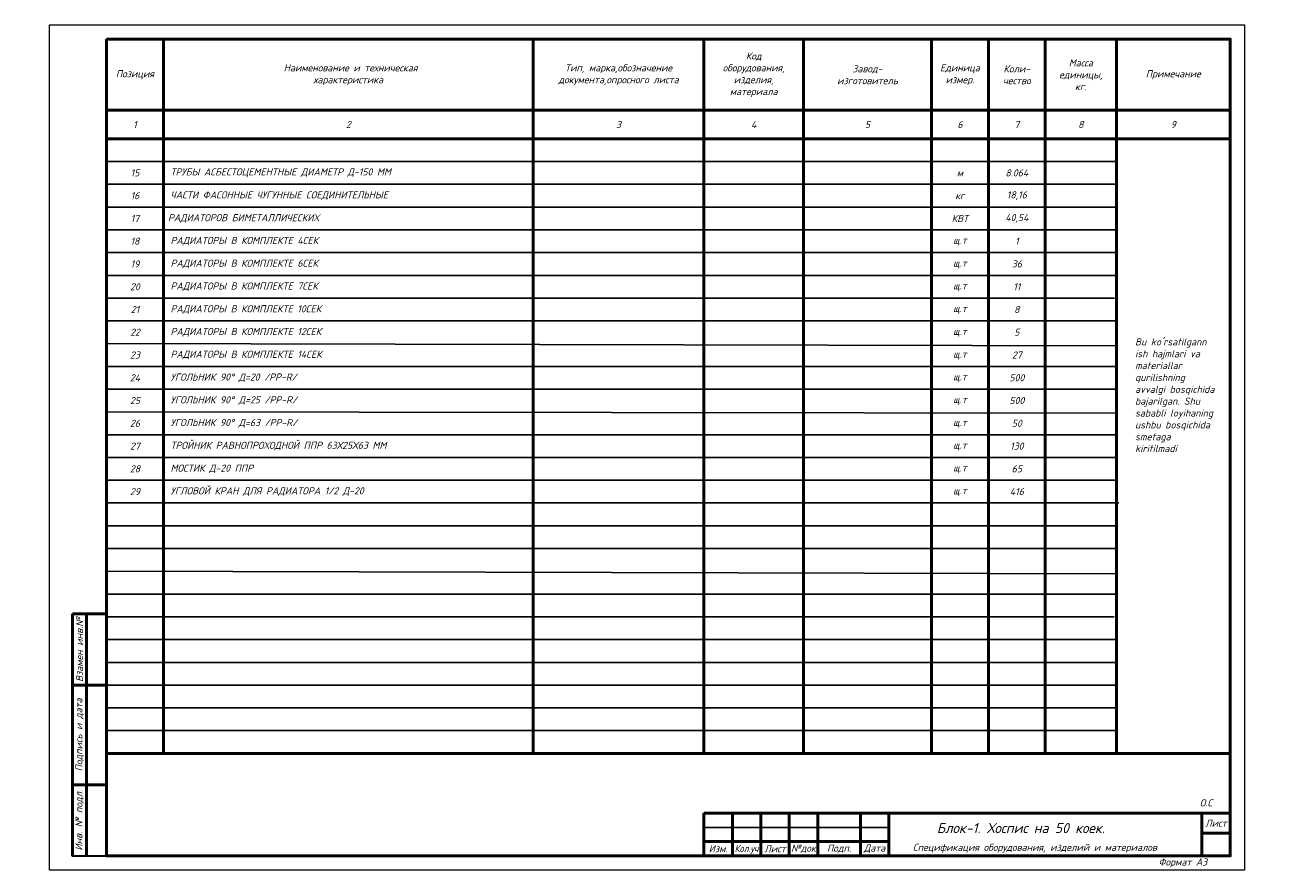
# Model space of a CAD drawing. Header units: millimetres. Extents: x -256102 to 1051688, y 9862 to 69256.
# Tile 30 of 33: x 227482 to 271288, y 10701 to 40401. Entities that reach past the tile are written whole.
import ezdxf

# ---------------------------------------------------------------- set-up
doc = ezdxf.new("R2010")
doc.units = ezdxf.units.MM
for name, color, linetype, lineweight in [('015', 7, 'Continuous', 15), ('STR. Штамп.0', 7, 'Continuous', 20), ('Текст', 7, 'Continuous', 13), ('ТХ. Таблицы', 7, 'Continuous', 25), ('ТХ. текст', 114, 'Continuous', 25), ('ТХ. штамп', 7, 'Continuous', 25)]:
    doc.layers.add(name, color=color, linetype=linetype, lineweight=lineweight)
doc.layers.add('mebel', color=7, linetype='Continuous')
doc.layers.add('STAMP', color=7, linetype='Continuous')
doc.styles.add('ISOCPEUR', font='isocpeui.ttf')
doc.styles.get("Standard").update_dxf_attribs({"font": 'isocpeui.ttf'})
doc.styles.add('ГОСТ', font='isocpeur.ttf', dxfattribs={"oblique": 15})

msp = doc.modelspace()

# ---------------------------------------------------------------- linework, layer by layer
at = {"color": 7, "lineweight": 50}
for p, q in [((230349.9, 39901), (269849.9, 39901)), ((232349.9, 39901), (232349.9, 14801)), ((245349.9, 39901), (245349.9, 14801)), ((251349.9, 39901), (251349.9, 14801)), ((254849.9, 39901), (254849.9, 14801)), ((259349.9, 39901), (259349.9, 14801)), ((261349.9, 39901), (261349.9, 14801)), ((263349.9, 39901), (263349.9, 14801)), ((265849.9, 39901), (265849.9, 14801)), ((230349.9, 37401), (269849.9, 37401)), ((230349.9, 36401), (269849.9, 36401)), ((229149.9, 19701), (229149.9, 11201)), ((229149.9, 19701), (230349.9, 19701)), ((229649.9, 19701), (229649.9, 11201)), ((229149.9, 17201), (230349.9, 17201)), ((230349.9, 14801), (269849.9, 14801)), ((229149.9, 13701), (230349.9, 13701)), ((252349.9, 12701), (252349.9, 11201)), ((253349.9, 12701), (253349.9, 11201)), ((254349.9, 12701), (254349.9, 11201)), ((255349.9, 12701), (255349.9, 11201)), ((256849.9, 12701), (256849.9, 11201)), ((257849.9, 12701), (257849.9, 11201)), ((268849.9, 11201), (268849.9, 12701)), ((268849.9, 12001), (269849.9, 12001)), ((251349.9, 11701), (257849.9, 11701))]:
    msp.add_line(p, q, dxfattribs=at)
at = {"color": 7, "lineweight": 35}
msp.add_line((229149.9, 11201), (230349.9, 11201), dxfattribs=at)
at = {"color": 7, "lineweight": 50}
for points in [[(230349.9, 39901), (269849.9, 39901), (269849.9, 11201), (230349.9, 11201)], [(251349.9, 12701), (269849.9, 12701), (269849.9, 11201), (251349.9, 11201)]]:
    msp.add_lwpolyline(points, close=True, dxfattribs=at)
at = {"layer": '015', "color": 7}
msp.add_lwpolyline([(228349.9, 40401), (270349.9, 40401), (270349.9, 10701), (228349.9, 10701)], close=True, dxfattribs=at)
at = {"layer": 'STAMP', "color": 7, "linetype": 'ByBlock'}
msp.add_point((229149.9, 11201), dxfattribs=at)
at = {"layer": 'ТХ. Таблицы', "color": 7}
for p, q in [((230349.9, 35601), (265849.9, 35601)), ((230349.9, 34801), (265849.9, 34801)), ((230349.9, 34001), (265849.9, 34001)), ((230349.9, 33201), (265849.9, 33201)), ((230349.9, 32401), (265849.9, 32401)), ((230349.9, 31601), (265849.9, 31601)), ((230349.9, 30801), (265784.7, 30801)), ((230349.9, 30001), (265849.9, 30001)), ((230349.9, 29201), (265849.9, 29129)), ((230349.9, 28401), (265849.9, 28401)), ((230349.9, 27601), (265849.9, 27601)), ((230349.9, 26801), (265849.9, 26755.1)), ((230349.9, 26001), (265849.9, 26001)), ((230349.9, 25201), (265849.9, 25201)), ((230349.9, 24401), (265849.9, 24401)), ((230349.9, 23601), (265934, 23601)), ((230349.9, 22801), (265849.9, 22801)), ((230349.9, 22001), (265849.9, 22001)), ((230349.9, 21201), (265849.9, 21117.2)), ((230349.9, 20401), (265849.9, 20401)), ((230349.9, 19601), (265774.2, 19601)), ((230349.9, 18801), (265849.9, 18801)), ((230349.9, 18001), (265849.9, 18001)), ((230349.9, 17201), (265849.9, 17201)), ((230349.9, 16401), (265849.9, 16401)), ((230349.9, 15601), (265849.9, 15601))]:
    msp.add_line(p, q, dxfattribs=at)
at = {"layer": 'ТХ. штамп', "color": 7, "lineweight": 25}
msp.add_line((251349.9, 12201), (257849.9, 12201), dxfattribs=at)

# ---------------------------------------------------------------- texts
at = {"color": 7, "lineweight": 50, "style": 'ГОСТ', "oblique": 15}
msp.add_text('Блок-1. Хоспис на 50 коек.', height=350, dxfattribs=at).set_placement((259537.7, 12002.2))
at = {"insert": (266506, 29388.7), "char_height": 250, "width": 2794.488, "attachment_point": 1}
msp.add_mtext("Bu ko'rsatilgann ish hajmlari va materiallar qurilishning avvalgi bosqichida bajarilgan. Shu sababli loyihaning ushbu bosqichida smetaga kiritilmadi", dxfattribs=at)
at = {"color": 7, "lineweight": 50, "char_height": 250, "attachment_point": 5, "style": 'ISOCPEUR'}
for s, insert, width in [('Изм.', (251849.9, 11451), 1000), ('{\\W0.9;Кол.уч}', (252849.9, 11424.8), 1000), ('Лист', (253849.9, 11451), 1000), ('№док', (254849.9, 11451), 1000), ('Подп.', (256099.9, 11451), 1500), ('Дата', (257349.9, 11451), 1000)]:
    msp.add_mtext(s, dxfattribs=dict(at, insert=insert, width=width))
at = {"color": 7, "lineweight": 15, "insert": (262985.7, 11466.2), "char_height": 250, "width": 10647.808, "attachment_point": 5, "style": 'ISOCPEUR'}
msp.add_mtext('Спецификация оборудования, изделий и материалов', dxfattribs=at)
at = {"layer": 'mebel', "color": 7}
msp.add_text('О.С', height=250, dxfattribs=at).set_placement((268782.9, 12937.9))
at = {"layer": 'STR. Штамп.0', "color": 7, "char_height": 250, "attachment_point": 5, "rotation": 90, "style": 'ISOCPEUR'}
for s, insert, width in [('Взамен инв.№', (229399.9, 18451), 2500), ('Подпись и дата', (229399.9, 15451), 3500), ('Инв. № подл.', (229399.9, 12451), 2500)]:
    msp.add_mtext(s, dxfattribs=dict(at, insert=insert, width=width))
at = {"layer": 'Текст', "color": 7, "insert": (213974, 12365.3), "char_height": 300, "width": 7000, "attachment_point": 1, "style": 'ГОСТ'}
msp.add_mtext('\\pi744.80762;Спецификация материал доп \\P\\pi2787.74991;работа', dxfattribs=at)
at = {"layer": 'ТХ. текст', "color": 7, "lineweight": 25, "char_height": 250, "style": 'ISOCPEUR'}
for s, insert, width, attachment_point in [('Код\\Pоборудования,\\Pизделия,\\Pматериала', (253099.9, 38651), 2000, 5), (' Наименование и техническая\\Pхарактеристика', (238849.9, 38651), 13000, 5), ('Тип, марка,обозначение\\Pдокумента,опросного листа', (248349.9, 38651), 6000, 5), ('Завод-\\Pизготовитель', (257099.9, 38651), 2000, 5), ('Единица\\Pизмер.', (260349.9, 38651), 2000, 5), ('Коли-\\Pчество', (262349.9, 38651), 2000, 5), ('Масса\\Pединицы,\\Pкг.', (264599.9, 38651), 2000, 5), ('Позиция', (231349.9, 38651), 2000, 5), ('Примечание', (267849.9, 38651), 6000, 5), ('1', (231349.9, 36901), 2000, 5), ('2', (238849.9, 36901), 2000, 5), ('3', (248349.9, 36901), 2000, 5), ('4', (253099.9, 36901), 2000, 5), ('5', (257099.9, 36901), 2000, 5), ('6', (260349.9, 36901), 2000, 5), ('7', (262349.9, 36901), 2000, 5), ('8', (264599.9, 36901), 2000, 5), ('9', (267849.9, 36901), 2000, 5), ('\\pi250;ТРУБЫ АСБЕСТОЦЕМЕНТНЫЕ ДИАМЕТР Д-150 ММ', (232349.9, 35201), 13000, 4), ('15', (231349.9, 35201), 2000, 5), ('м', (260349.9, 35201), 2000, 5), ('8.064', (262349.9, 35201), 2000, 5), ('\\pi250;ЧАСТИ ФАСОННЫЕ ЧУГУННЫЕ СОЕДИНИТЕЛЬНЫЕ', (232349.9, 34401), 13000, 4), ('16', (231349.9, 34401), 2000, 5), ('кг', (260349.9, 34401), 2000, 5), ('18,16', (262349.9, 34401), 2000, 5), ('17', (231349.9, 33601), 2000, 5), (' РАДИАТОРОВ БИМЕТАЛЛИЧЕСКИХ', (232349.9, 33601), 13000, 4), ('КВТ', (260349.9, 33601), 2000, 5), ('40,54', (262349.9, 33601), 2000, 5), ('18', (231349.9, 32801), 2000, 5), ('\\pi250;РАДИАТОРЫ В КОМПЛЕКТЕ 4СЕК', (232349.9, 32801), 13000, 4), ('щ.т', (260349.9, 32801), 2000, 5), ('1', (262349.9, 32801), 2000, 5), ('19', (231349.9, 32001), 2000, 5), ('\\pi250;РАДИАТОРЫ В КОМПЛЕКТЕ 6СЕК', (232349.9, 32001), 13000, 4), ('щ.т', (260349.9, 32001), 2000, 5), ('36', (262349.9, 32001), 2000, 5), ('20', (231349.9, 31201), 2000, 5), ('\\pi250;РАДИАТОРЫ В КОМПЛЕКТЕ 7СЕК', (232349.9, 31201), 13000, 4), ('щ.т', (260349.9, 31201), 2000, 5), ('11', (262349.9, 31201), 2000, 5), ('\\pi250;РАДИАТОРЫ В КОМПЛЕКТЕ 10СЕК', (232349.9, 30401), 13000, 4), ('21', (231349.9, 30401), 2000, 5), ('щ.т', (260349.9, 30401), 2000, 5), ('8', (262349.9, 30401), 2000, 5), ('\\pi250;РАДИАТОРЫ В КОМПЛЕКТЕ 12СЕК', (232349.9, 29601), 13000, 4), ('22', (231349.9, 29601), 2000, 5), ('щ.т', (260349.9, 29601), 2000, 5), ('5', (262349.9, 29601), 2000, 5), ('23', (231349.9, 28801), 2000, 5), ('\\pi250;РАДИАТОРЫ В КОМПЛЕКТЕ 14СЕК', (232349.9, 28801), 13000, 4), ('27', (262349.9, 28801), 2000, 5), ('щ.т', (260349.9, 28801), 2000, 5), ('24', (231349.9, 28001), 2000, 5), ('\\pi250;УГОЛЬНИК 90° Д=20 /PP-R/', (232349.9, 28001), 13000, 4), ('щ.т', (260349.9, 28001), 2000, 5), ('500', (262349.9, 28001), 2000, 5), ('25', (231349.9, 27201), 2000, 5), ('\\pi250;УГОЛЬНИК 90° Д=25 /PP-R/', (232349.9, 27201), 13000, 4), ('щ.т', (260349.9, 27201), 2000, 5), ('500', (262349.9, 27201), 2000, 5), ('\\pi250;УГОЛЬНИК 90° Д=63 /PP-R/', (232349.9, 26401), 13000, 4), ('26', (231349.9, 26401), 2000, 5), ('щ.т', (260349.9, 26401), 2000, 5), ('50', (262349.9, 26401), 2000, 5), ('\\pi250;ТРОЙНИК РАВНОПРОХОДНОЙ ППР 63Х25Х63 ММ', (232349.9, 25601), 13000, 4), ('27', (231349.9, 25601), 2000, 5), ('щ.т', (260349.9, 25601), 2000, 5), ('130', (262349.9, 25601), 2000, 5), ('\\pi250;МОСТИК Д-20 ППР', (232349.9, 24801), 13000, 4), ('28', (231349.9, 24801), 2000, 5), ('щ.т', (260349.9, 24801), 2000, 5), ('65', (262349.9, 24801), 2000, 5), ('29', (231349.9, 24001), 2000, 5), ('\\pi250;УГЛОВОЙ КРАН ДЛЯ РАДИАТОРА 1/2 Д-20', (232349.9, 24001), 13000, 4), ('щ.т', (260349.9, 24001), 2000, 5), ('416', (262349.9, 24001), 2000, 5)]:
    msp.add_mtext(s, dxfattribs=dict(at, insert=insert, width=width, attachment_point=attachment_point))
at = {"layer": 'ТХ. текст', "color": 7, "insert": (268187.9, 10951), "char_height": 250, "width": 3323.829, "attachment_point": 5, "style": 'ISOCPEUR'}
msp.add_mtext('Формат А3', dxfattribs=at)
at = {"layer": 'ТХ. штамп', "color": 7, "lineweight": 25, "insert": (269349.9, 12351), "char_height": 250, "width": 1000, "attachment_point": 5, "style": 'ISOCPEUR'}
msp.add_mtext('Лист', dxfattribs=at)

doc.saveas('drawing.dxf')
